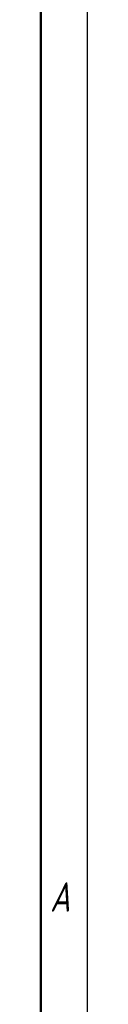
# Model space of a CAD drawing. Header units: millimetres. Extents: x 0 to 1680, y 0 to 1188.
# Tile 26 of 27: x 1660 to 1680, y 541 to 966. Entities that reach past the tile are written whole.
import ezdxf

# ---------------------------------------------------------------- set-up
doc = ezdxf.new("R2010")
doc.units = ezdxf.units.MM
doc.header["$LTSCALE"] = 4
doc.layers.add('Кромка (ГОСТ)', color=7, linetype='Continuous', lineweight=50)
doc.styles.add('Альтернативный текст (ГОСТ)', font='arial.ttf', dxfattribs={"width": 0.8})

# ---------------------------------------------------------------- blocks, each defined once
blk = doc.blocks.new('Рамки ГОСТ - Рамка')
at = {"layer": 'Кромка (ГОСТ)', "lineweight": 25}
blk.add_line((420, 297), (420, 0), dxfattribs=at)
at = {"layer": 'Кромка (ГОСТ)'}
blk.add_line((415, 5), (415, 292), dxfattribs=at)
at = {"layer": 'Кромка (ГОСТ)', "insert": (416, 148.5), "char_height": 3.17, "width": 5.0704, "attachment_point": 1, "style": 'Альтернативный текст (ГОСТ)'}
blk.add_mtext('\\fGOST Common|b0|i1;{\\H3.1700;A}', dxfattribs=at)

msp = doc.modelspace()

# ---------------------------------------------------------------- block references
at = {"xscale": 4, "yscale": 4, "zscale": 4}
msp.add_blockref('Рамки ГОСТ - Рамка', (0, 0), dxfattribs=at)

doc.saveas('drawing.dxf')
